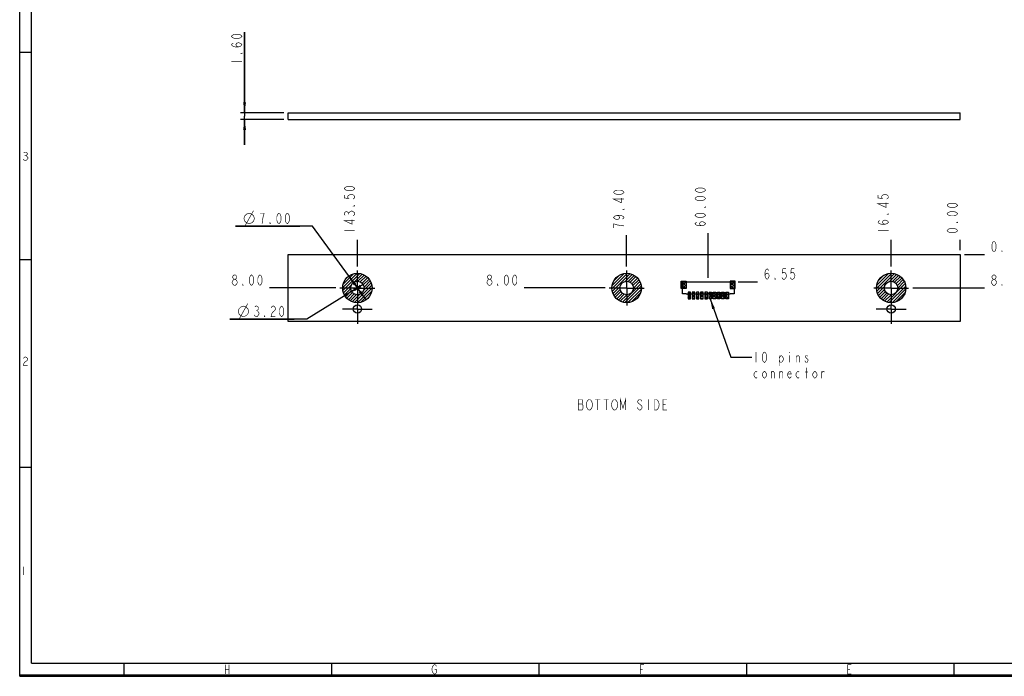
# Model space of a CAD drawing. Header units: millimetres. Extents: x 0 to 420, y 0 to 297.
# Tile 1 of 29: x 0 to 234, y 0 to 156. Entities that reach past the tile are written whole.
import ezdxf

# ---------------------------------------------------------------- set-up
doc = ezdxf.new("R2010")
doc.units = ezdxf.units.MM
doc.header["$LTSCALE"] = 23.1
doc.linetypes.add('CENTER', pattern=[0.6, 0.375, -0.075, 0.075, -0.075])
doc.layers.get('0').update_dxf_attribs({"linetype": 'CONTINUOUS'})
doc.layers.add('02___PRT_ALL_AXES', color=7, linetype='CONTINUOUS')
doc.layers.add('03___PRT_ALL_CURVES', color=7, linetype='CONTINUOUS')
doc.styles.get("Standard").update_dxf_attribs({"font": 'txt', "width": 0.8})
doc.dimstyles.new('DIMSTYLE_1', dxfattribs={"dimtxt": 2.5, "dimasz": 2.5, "dimexe": 1, "dimexo": 1, "dimtad": 1, "dimzin": 0, "dimdsep": 46, "dimtxsty": 'STANDARD', "dimblk": '_FILLED', "dimblk1": '_FILLED', "dimblk2": '_FILLED', "dimcen": 0.09, "dimadec": 0, "dimazin": 0, "dimtp": 0.01, "dimtm": 0.01, "dimtfac": 1, "dimtofl": 0, "dimtmove": 0, "dimatfit": 3, "dimldrblk": '_FILLED', "dimfxl": 1, "dimtolj": 1, "dimtzin": 0, "dimarcsym": 0})
doc.dimstyles.new('DIMSTYLE_2', dxfattribs={"dimtxt": 2.5, "dimasz": 2.5, "dimexe": 1, "dimexo": 1, "dimtad": 1, "dimzin": 0, "dimdsep": 46, "dimtxsty": 'STANDARD', "dimblk": '_FILLED', "dimblk1": '_FILLED', "dimblk2": '_FILLED', "dimcen": 0.09, "dimadec": 0, "dimazin": 0, "dimtp": 0.01, "dimtm": 0.01, "dimtfac": 1, "dimtmove": 0, "dimatfit": 2, "dimldrblk": '_FILLED', "dimfxl": 1, "dimtolj": 1, "dimtzin": 0, "dimarcsym": 0})
doc.dimstyles.new('DIMSTYLE_3', dxfattribs={"dimtxt": 2.5, "dimasz": 2.5, "dimexe": 1, "dimexo": 1, "dimtad": 0, "dimtih": 1, "dimtoh": 1, "dimzin": 0, "dimdsep": 46, "dimtxsty": 'STANDARD', "dimblk": '_FILLED', "dimblk1": '_FILLED', "dimblk2": '_FILLED', "dimcen": 0.09, "dimadec": 0, "dimazin": 0, "dimtp": 0.01, "dimtm": 0.01, "dimtfac": 1, "dimtofl": 0, "dimtmove": 0, "dimatfit": 3, "dimldrblk": '_FILLED', "dimfxl": 1, "dimtolj": 1, "dimtzin": 0, "dimarcsym": 0})
doc.dimstyles.get("Standard").update_dxf_attribs({"dimtxt": 2.5, "dimasz": 2.5, "dimexe": 1, "dimexo": 1, "dimtad": 1, "dimzin": 0, "dimdsep": 46, "dimtxsty": 'STANDARD', "dimblk": '_FILLED', "dimblk1": '_FILLED', "dimblk2": '_FILLED', "dimcen": 0.09, "dimadec": 0, "dimazin": 0, "dimtol": 1, "dimtp": 0.01, "dimtm": 0.01, "dimtfac": 1, "dimtofl": 0, "dimtmove": 0, "dimatfit": 3, "dimldrblk": '_FILLED', "dimfxl": 1, "dimtolj": 1, "dimtzin": 0, "dimarcsym": 0})

# ---------------------------------------------------------------- blocks, each defined once
blk = doc.blocks.new('_FILLED')
at = {"color": 0, "linetype": 'BYBLOCK'}
blk.add_solid([(0, 0), (-1, 0.14), (-1, -0.14)], dxfattribs=at)
blk = doc.blocks.new('*D6')
at = {"color": 2, "linetype": 'CONTINUOUS'}
for p, q in [((53.53, 134.17), (53.53, 153.35)), ((53.53, 153.35), (53.53, 133.37)), ((62.88, 134.17), (52.53, 134.17)), ((62.88, 132.57), (52.53, 132.57)), ((53.53, 126.57), (53.53, 133.37)), ((53.53, 132.57), (53.53, 126.57))]:
    blk.add_line(p, q, dxfattribs=at)
at = {"color": 2, "linetype": 'CONTINUOUS', "xscale": 2.5, "yscale": 2.5, "zscale": 2.5}
for p, rotation in [((53.53, 134.17), 270), ((53.53, 132.57), 90)]:
    blk.add_blockref('_FILLED', p, dxfattribs=dict(at, rotation=rotation))
blk = doc.blocks.new('*D11')
at = {"color": 2, "linetype": 'CONTINUOUS'}
for p, q in [((69.71, 107.13), (51.37, 107.13)), ((51.37, 107.13), (66.71, 107.13)), ((80.38, 92.45), (69.71, 107.13)), ((78.33, 95.28), (80.38, 92.45)), ((82.44, 89.62), (80.38, 92.45))]:
    blk.add_line(p, q, dxfattribs=at)
at = {"color": 2, "linetype": 'CONTINUOUS', "xscale": 2.5, "yscale": 2.5, "zscale": 2.5}
for p, rotation in [((78.33, 95.28), 126.0157153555), ((82.44, 89.62), 306.0157153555)]:
    blk.add_blockref('_FILLED', p, dxfattribs=dict(at, rotation=rotation))
blk = doc.blocks.new('*D12')
at = {"color": 2, "linetype": 'CONTINUOUS'}
for p, q in [((80.38, 92.45), (68.34, 85.01)), ((79.02, 91.61), (80.38, 92.45)), ((81.74, 93.29), (80.38, 92.45)), ((68.34, 85.01), (50.01, 85.01)), ((50.01, 85.01), (65.34, 85.01))]:
    blk.add_line(p, q, dxfattribs=at)
at = {"color": 2, "linetype": 'CONTINUOUS', "xscale": 2.5, "yscale": 2.5, "zscale": 2.5}
for p, rotation in [((79.02, 91.61), 211.717895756), ((81.74, 93.29), 31.717895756)]:
    blk.add_blockref('_FILLED', p, dxfattribs=dict(at, rotation=rotation))
blk = doc.blocks.new('*D13')
at = {"color": 2, "linetype": 'CONTINUOUS'}
blk.add_line((207.43, 97.59), (207.43, 103.88), dxfattribs=at)
blk = doc.blocks.new('*D14')
at = {"color": 2, "linetype": 'CONTINUOUS'}
blk.add_line((223.88, 101.45), (223.88, 103.88), dxfattribs=at)
blk = doc.blocks.new('*D15')
at = {"color": 2, "linetype": 'CONTINUOUS'}
blk.add_line((80.38, 97.59), (80.38, 103.88), dxfattribs=at)
blk = doc.blocks.new('*D16')
at = {"color": 2, "linetype": 'CONTINUOUS'}
blk.add_line((212.57, 92.45), (229.67, 92.45), dxfattribs=at)
blk = doc.blocks.new('*D17')
at = {"color": 2, "linetype": 'CONTINUOUS'}
blk.add_line((224.88, 100.45), (229.67, 100.45), dxfattribs=at)
blk = doc.blocks.new('*D18')
at = {"color": 2, "linetype": 'CONTINUOUS'}
blk.add_line((144.48, 97.59), (144.48, 104.99), dxfattribs=at)
blk = doc.blocks.new('*D19')
at = {"color": 2, "linetype": 'CONTINUOUS'}
blk.add_line((75.24, 92.45), (59.44, 92.45), dxfattribs=at)
blk = doc.blocks.new('*D20')
at = {"color": 2, "linetype": 'CONTINUOUS'}
blk.add_line((139.34, 92.45), (120.09, 92.45), dxfattribs=at)
blk = doc.blocks.new('*D24')
at = {"color": 2, "linetype": 'CONTINUOUS'}
blk.add_line((163.88, 94.9), (163.88, 105.5), dxfattribs=at)
blk = doc.blocks.new('*D25')
at = {"color": 2, "linetype": 'CONTINUOUS'}
blk.add_line((171.03, 93.9), (175.66, 93.9), dxfattribs=at)

msp = doc.modelspace()

# ---------------------------------------------------------------- linework, layer by layer
at = {"color": 7, "linetype": 'CONTINUOUS', "true_color": 0xf5f5f5}
for p, q in [((0, 0), (0, 297)), ((0.038, 0.358), (0.038, 296.671)), ((2.782, 3.102), (2.782, 293.928)), ((2.782, 148.515), (0.038, 148.515)), ((2.782, 99.129), (0.038, 99.129)), ((2.782, 49.743), (0.038, 49.743)), ((2.782, 3.102), (417.234, 3.102)), ((24.894, 0.358), (24.894, 3.102)), ((74.279, 0.358), (74.279, 3.102)), ((123.665, 0.358), (123.665, 3.102)), ((173.05, 0.358), (173.05, 3.102)), ((222.436, 0.358), (222.436, 3.102)), ((0, 0), (420, 0)), ((0.038, 0.358), (419.978, 0.358))]:
    msp.add_line(p, q, dxfattribs=at)
at = {"color": 7, "linetype": 'CONTINUOUS'}
for p, q in [((63.884, 132.572), (63.884, 134.172)), ((63.884, 134.172), (223.884, 134.172)), ((223.884, 132.572), (223.884, 134.172)), ((63.884, 132.572), (223.884, 132.572)), ((63.884, 84.446), (63.884, 100.446)), ((63.884, 100.446), (223.884, 100.446)), ((223.884, 100.446), (223.884, 84.446)), ((223.884, 84.446), (63.884, 84.446))]:
    msp.add_line(p, q, dxfattribs=at)
at = {"color": 2, "linetype": 'CONTINUOUS'}
for p, q in [((76.884, 92.526), (80.304, 95.946)), ((76.932, 91.867), (80.963, 95.898)), ((77.003, 93.352), (79.478, 95.827)), ((79.63, 93.858), (81.527, 95.754)), ((80.52, 94.041), (82.02, 95.54)), ((81.076, 93.889), (82.455, 95.268)), ((81.493, 93.599), (82.837, 94.943)), ((81.797, 93.196), (83.168, 94.567)), ((81.969, 92.661), (83.447, 94.139)), ((140.987, 92.283), (144.647, 95.943)), ((141.033, 93.036), (143.894, 95.896)), ((141.073, 91.661), (145.269, 95.857)), ((141.408, 94.118), (142.812, 95.522)), ((144.125, 94.006), (145.806, 95.687)), ((144.834, 94.008), (146.278, 95.452)), ((145.335, 93.801), (146.694, 95.16)), ((145.712, 93.472), (147.058, 94.818)), ((145.974, 93.027), (147.371, 94.424)), ((146.083, 92.429), (147.631, 93.977)), ((157.484, 93.389), (158.191, 94.096)), ((157.484, 94.096), (158.684, 92.896)), ((157.484, 92.682), (158.684, 93.882)), ((158.191, 94.096), (158.684, 93.604)), ((169.084, 93.676), (169.504, 94.096)), ((169.084, 92.968), (170.211, 94.096)), ((169.084, 93.81), (170.284, 92.61)), ((169.504, 94.096), (170.284, 93.317)), ((170.211, 94.096), (170.284, 94.024)), ((203.937, 92.299), (207.581, 95.943)), ((203.987, 93.057), (206.823, 95.893)), ((204.02, 91.675), (208.205, 95.86)), ((204.38, 94.157), (205.723, 95.5)), ((207.052, 94), (208.744, 95.692)), ((207.769, 94.011), (209.217, 95.458)), ((208.274, 93.808), (209.634, 95.168)), ((208.654, 93.481), (210, 94.827)), ((208.92, 93.04), (210.314, 94.434)), ((209.034, 92.446), (210.576, 93.988)), ((77.076, 91.303), (78.972, 93.199)), ((77.29, 90.81), (78.789, 92.31)), ((77.562, 90.375), (78.941, 91.754)), ((79.73, 89.008), (83.822, 93.1)), ((80.376, 88.946), (83.884, 92.454)), ((81.173, 89.037), (83.793, 91.657)), ((81.87, 91.855), (83.669, 93.654)), ((141.243, 91.124), (142.924, 92.805)), ((141.478, 90.652), (142.922, 92.096)), ((141.77, 90.236), (143.129, 91.595)), ((143.461, 89.099), (147.831, 93.469)), ((144.043, 88.974), (147.956, 92.887)), ((144.731, 88.955), (147.975, 92.199)), ((157.484, 93.389), (158.576, 92.296)), ((157.484, 92.682), (157.869, 92.296)), ((157.805, 92.296), (158.684, 93.175)), ((158.512, 92.296), (158.684, 92.468)), ((159.426, 91.446), (159.684, 91.189)), ((160.084, 91.04), (160.49, 91.446)), ((160.134, 91.446), (160.684, 90.896)), ((161.084, 91.332), (161.197, 91.446)), ((161.548, 91.446), (161.684, 91.311)), ((162.084, 90.918), (162.612, 91.446)), ((162.255, 91.446), (162.684, 91.018)), ((163.084, 91.211), (163.319, 91.446)), ((163.669, 91.446), (163.684, 91.432)), ((164.376, 91.446), (164.684, 91.139)), ((165.084, 91.09), (165.44, 91.446)), ((165.084, 91.446), (165.684, 90.846)), ((166.084, 91.383), (166.147, 91.446)), ((166.497, 91.446), (166.684, 91.26)), ((167.084, 90.968), (167.561, 91.446)), ((167.205, 91.446), (167.684, 90.967)), ((168.084, 91.261), (168.269, 91.446)), ((168.619, 91.446), (168.684, 91.382)), ((169.084, 93.103), (169.89, 92.296)), ((169.084, 92.396), (169.183, 92.296)), ((169.119, 92.296), (170.284, 93.461)), ((169.826, 92.296), (170.284, 92.754)), ((204.188, 91.136), (205.88, 92.828)), ((204.422, 90.663), (205.869, 92.111)), ((204.712, 90.246), (206.072, 91.606)), ((206.397, 89.103), (210.777, 93.482)), ((206.978, 88.976), (210.904, 92.902)), ((207.662, 88.954), (210.926, 92.218)), ((77.887, 89.993), (79.231, 91.337)), ((78.263, 89.662), (79.634, 91.033)), ((78.691, 89.383), (80.169, 90.861)), ((79.176, 89.161), (80.975, 90.96)), ((82.51, 89.666), (83.164, 90.32)), ((142.112, 89.872), (143.458, 91.218)), ((142.506, 89.559), (143.903, 90.955)), ((142.953, 89.299), (144.501, 90.847)), ((145.619, 89.136), (147.794, 91.311)), ((159.084, 90.747), (159.684, 91.347)), ((159.084, 91.082), (159.684, 90.482)), ((159.084, 90.04), (159.684, 90.64)), ((159.084, 90.375), (159.562, 89.896)), ((159.647, 89.896), (159.684, 89.932)), ((160.084, 90.332), (160.684, 90.932)), ((160.084, 90.789), (160.684, 90.189)), ((160.084, 90.082), (160.269, 89.896)), ((160.355, 89.896), (160.684, 90.225)), ((161.084, 90.625), (161.684, 91.225)), ((161.084, 91.204), (161.684, 90.604)), ((161.084, 89.918), (161.684, 90.518)), ((161.084, 90.496), (161.684, 89.896)), ((162.084, 90.911), (162.684, 90.311)), ((162.084, 90.211), (162.684, 90.811)), ((162.084, 90.204), (162.391, 89.896)), ((162.476, 89.896), (162.684, 90.104)), ((163.084, 91.325), (163.684, 90.725)), ((163.084, 90.504), (163.684, 91.104)), ((163.084, 90.618), (163.684, 90.018)), ((163.084, 89.911), (163.098, 89.896)), ((163.183, 89.896), (163.684, 90.397)), ((164.084, 90.797), (164.684, 91.397)), ((164.084, 91.032), (164.684, 90.432)), ((164.084, 90.09), (164.684, 90.69)), ((164.084, 90.325), (164.512, 89.896)), ((164.597, 89.896), (164.684, 89.983)), ((165.084, 90.383), (165.684, 90.983)), ((165.084, 90.739), (165.684, 90.139)), ((165.084, 90.032), (165.219, 89.896)), ((165.304, 89.896), (165.684, 90.276)), ((166.084, 90.676), (166.684, 91.276)), ((166.084, 91.153), (166.684, 90.553)), ((166.084, 89.968), (166.684, 90.568)), ((166.084, 90.446), (166.633, 89.896)), ((167.084, 90.261), (167.684, 90.861)), ((167.084, 90.86), (167.684, 90.26)), ((167.084, 90.153), (167.34, 89.896)), ((167.426, 89.896), (167.684, 90.154)), ((168.084, 91.275), (168.684, 90.675)), ((168.084, 90.554), (168.684, 91.154)), ((168.084, 90.567), (168.684, 89.967)), ((168.133, 89.896), (168.684, 90.447)), ((205.053, 89.88), (206.399, 91.226)), ((205.446, 89.566), (206.84, 90.96)), ((205.892, 89.304), (207.434, 90.846)), ((208.542, 89.127), (210.753, 91.338))]:
    msp.add_line(p, q, dxfattribs=at)
at = {"color": 4, "linetype": 'CONTINUOUS'}
for p, q in [((157.484, 94.096), (158.684, 94.096)), ((157.484, 92.296), (157.484, 94.096)), ((158.684, 94.096), (158.684, 92.296)), ((170.284, 94.096), (169.084, 94.096)), ((169.084, 94.096), (169.084, 92.296)), ((170.284, 92.296), (170.284, 94.096)), ((158.684, 92.296), (157.484, 92.296)), ((159.684, 91.446), (159.084, 91.446)), ((159.084, 91.446), (159.084, 89.896)), ((159.684, 89.896), (159.684, 91.446)), ((160.684, 91.446), (160.084, 91.446)), ((160.084, 91.446), (160.084, 89.896)), ((160.684, 89.896), (160.684, 91.446)), ((161.684, 91.446), (161.084, 91.446)), ((161.084, 91.446), (161.084, 89.896)), ((161.684, 89.896), (161.684, 91.446)), ((162.684, 91.446), (162.084, 91.446)), ((162.084, 91.446), (162.084, 89.896)), ((162.684, 89.896), (162.684, 91.446)), ((163.684, 91.446), (163.084, 91.446)), ((163.084, 91.446), (163.084, 89.896)), ((163.684, 89.896), (163.684, 91.446)), ((164.084, 91.446), (164.684, 91.446)), ((164.084, 89.896), (164.084, 91.446)), ((164.684, 91.446), (164.684, 89.896)), ((165.084, 91.446), (165.684, 91.446)), ((165.084, 89.896), (165.084, 91.446)), ((165.684, 91.446), (165.684, 89.896)), ((166.084, 91.446), (166.684, 91.446)), ((166.084, 89.896), (166.084, 91.446)), ((166.684, 91.446), (166.684, 89.896)), ((167.084, 91.446), (167.684, 91.446)), ((167.084, 89.896), (167.084, 91.446)), ((167.684, 91.446), (167.684, 89.896)), ((168.084, 91.446), (168.684, 91.446)), ((168.084, 89.896), (168.084, 91.446)), ((168.684, 91.446), (168.684, 89.896)), ((169.084, 92.296), (170.284, 92.296)), ((159.084, 89.896), (159.684, 89.896)), ((160.084, 89.896), (160.684, 89.896)), ((161.084, 89.896), (161.684, 89.896)), ((162.084, 89.896), (162.684, 89.896)), ((163.084, 89.896), (163.684, 89.896)), ((164.684, 89.896), (164.084, 89.896)), ((165.684, 89.896), (165.084, 89.896)), ((166.684, 89.896), (166.084, 89.896)), ((167.684, 89.896), (167.084, 89.896)), ((168.684, 89.896), (168.084, 89.896))]:
    msp.add_line(p, q, dxfattribs=at)
at = {"color": 2, "linetype": 'CONTINUOUS', "const_width": 0.15}
for points in [[(52.904, 152.354), (52.696, 152.104), (52.488, 151.979), (52.071, 151.854), (51.238, 151.854), (50.821, 151.979), (50.613, 152.104), (50.404, 152.354), (50.613, 152.604), (50.821, 152.729), (51.238, 152.854), (52.071, 152.854), (52.488, 152.729), (52.696, 152.604), (52.904, 152.354)], [(52.071, 149.854), (51.654, 149.979), (51.446, 150.354), (51.654, 150.729), (52.071, 150.854), (52.488, 150.729), (52.696, 150.604), (52.904, 150.354), (52.696, 150.104), (52.488, 149.979), (52.071, 149.854), (51.238, 149.854), (50.821, 149.979), (50.613, 150.104), (50.404, 150.354), (50.613, 150.604), (50.821, 150.729)], [(52.904, 148.354), (52.904, 148.229), (52.696, 148.229), (52.904, 148.354)], [(50.404, 146.354), (52.904, 146.354)], [(79.759, 116.126), (79.55, 115.876), (79.342, 115.751), (78.925, 115.626), (78.092, 115.626), (77.675, 115.751), (77.467, 115.876), (77.259, 116.126), (77.467, 116.376), (77.675, 116.501), (78.092, 116.626), (78.925, 116.626), (79.342, 116.501), (79.55, 116.376), (79.759, 116.126)], [(143.859, 115.236), (143.65, 114.986), (143.442, 114.861), (143.025, 114.736), (142.192, 114.736), (141.775, 114.861), (141.567, 114.986), (141.359, 115.236), (141.567, 115.486), (141.775, 115.611), (142.192, 115.736), (143.025, 115.736), (143.442, 115.611), (143.65, 115.486), (143.859, 115.236)], [(163.259, 115.755), (163.05, 115.505), (162.842, 115.38), (162.425, 115.255), (161.592, 115.255), (161.175, 115.38), (160.967, 115.505), (160.759, 115.755), (160.967, 116.005), (161.175, 116.13), (161.592, 116.255), (162.425, 116.255), (162.842, 116.13), (163.05, 116.005), (163.259, 115.755)], [(77.259, 114.626), (77.259, 113.876), (78.3, 113.751), (78.092, 114.001), (78.092, 114.251), (78.3, 114.501), (78.509, 114.626), (78.925, 114.751), (79.342, 114.626), (79.55, 114.501), (79.759, 114.251), (79.759, 114.001), (79.55, 113.751), (79.342, 113.626)], [(143.859, 113.611), (141.359, 113.611), (143.234, 112.736), (143.234, 113.861)], [(163.259, 113.755), (163.05, 113.505), (162.842, 113.38), (162.425, 113.255), (161.592, 113.255), (161.175, 113.38), (160.967, 113.505), (160.759, 113.755), (160.967, 114.005), (161.175, 114.13), (161.592, 114.255), (162.425, 114.255), (162.842, 114.13), (163.05, 114.005), (163.259, 113.755)], [(206.809, 112.501), (204.309, 112.501), (206.184, 111.626), (206.184, 112.751)], [(204.309, 114.626), (204.309, 113.876), (205.35, 113.751), (205.142, 114.001), (205.142, 114.251), (205.35, 114.501), (205.559, 114.626), (205.975, 114.751), (206.392, 114.626), (206.6, 114.501), (206.809, 114.251), (206.809, 114.001), (206.6, 113.751), (206.392, 113.626)], [(223.259, 112.126), (223.05, 111.876), (222.842, 111.751), (222.425, 111.626), (221.592, 111.626), (221.175, 111.751), (220.967, 111.876), (220.759, 112.126), (220.967, 112.376), (221.175, 112.501), (221.592, 112.626), (222.425, 112.626), (222.842, 112.501), (223.05, 112.376), (223.259, 112.126)], [(53.374, 109.008), (53.582, 109.633), (53.999, 110.05), (54.624, 110.258), (55.249, 110.05), (55.665, 109.633), (55.874, 109.008), (55.665, 108.383), (55.249, 107.966), (54.624, 107.758), (53.999, 107.966), (53.582, 108.383), (53.374, 109.008)], [(53.582, 107.133), (55.665, 110.883)], [(58.207, 110.258), (57.207, 110.258)], [(57.707, 107.758), (57.832, 108.8), (57.957, 109.425), (58.207, 110.258)], [(61.707, 107.758), (61.457, 107.966), (61.332, 108.175), (61.207, 108.591), (61.207, 109.425), (61.332, 109.841), (61.457, 110.05), (61.707, 110.258), (61.957, 110.05), (62.082, 109.841), (62.207, 109.425), (62.207, 108.591), (62.082, 108.175), (61.957, 107.966), (61.707, 107.758)], [(63.707, 107.758), (63.457, 107.966), (63.332, 108.175), (63.207, 108.591), (63.207, 109.425), (63.332, 109.841), (63.457, 110.05), (63.707, 110.258), (63.957, 110.05), (64.082, 109.841), (64.207, 109.425), (64.207, 108.591), (64.082, 108.175), (63.957, 107.966), (63.707, 107.758)], [(77.467, 109.751), (77.259, 110.001), (77.259, 110.251), (77.467, 110.501), (77.675, 110.626), (77.884, 110.626), (78.092, 110.501), (78.3, 110.251), (78.509, 110.501)], [(78.3, 110.001), (78.3, 110.251)], [(78.509, 110.501), (78.925, 110.751), (79.134, 110.751), (79.55, 110.501)], [(79.55, 110.501), (79.759, 110.251), (79.759, 110.001), (79.55, 109.751), (79.342, 109.626)], [(79.759, 112.126), (79.759, 112.001), (79.55, 112.001), (79.759, 112.126)], [(143.859, 111.236), (143.859, 111.111), (143.65, 111.111), (143.859, 111.236)], [(163.259, 109.755), (163.05, 109.505), (162.842, 109.38), (162.425, 109.255), (161.592, 109.255), (161.175, 109.38), (160.967, 109.505), (160.759, 109.755), (160.967, 110.005), (161.175, 110.13), (161.592, 110.255), (162.425, 110.255), (162.842, 110.13), (163.05, 110.005), (163.259, 109.755)], [(163.259, 111.755), (163.259, 111.63), (163.05, 111.63), (163.259, 111.755)], [(206.809, 110.126), (206.809, 110.001), (206.6, 110.001), (206.809, 110.126)], [(223.259, 110.126), (223.05, 109.876), (222.842, 109.751), (222.425, 109.626), (221.592, 109.626), (221.175, 109.751), (220.967, 109.876), (220.759, 110.126), (220.967, 110.376), (221.175, 110.501), (221.592, 110.626), (222.425, 110.626), (222.842, 110.501), (223.05, 110.376), (223.259, 110.126)], [(59.707, 107.758), (59.582, 107.758), (59.582, 107.966), (59.707, 107.758)], [(79.759, 108.501), (77.259, 108.501), (79.134, 107.626), (79.134, 108.751)], [(142.192, 109.736), (142.609, 109.611), (142.817, 109.236), (142.609, 108.861), (142.192, 108.736), (141.775, 108.861), (141.567, 108.986), (141.359, 109.236), (141.567, 109.486), (141.775, 109.611), (142.192, 109.736), (143.025, 109.736), (143.442, 109.611), (143.65, 109.486), (143.859, 109.236), (143.65, 108.986), (143.442, 108.861)], [(142.192, 107.486), (141.359, 107.736), (141.359, 106.736)], [(162.425, 107.255), (162.009, 107.38), (161.8, 107.755), (162.009, 108.13), (162.425, 108.255), (162.842, 108.13), (163.05, 108.005), (163.259, 107.755), (163.05, 107.505), (162.842, 107.38), (162.425, 107.255), (161.592, 107.255), (161.175, 107.38), (160.967, 107.505), (160.759, 107.755), (160.967, 108.005), (161.175, 108.13)], [(205.975, 107.626), (205.559, 107.751), (205.35, 108.126), (205.559, 108.501), (205.975, 108.626), (206.392, 108.501), (206.6, 108.376), (206.809, 108.126), (206.6, 107.876), (206.392, 107.751), (205.975, 107.626), (205.142, 107.626), (204.725, 107.751), (204.517, 107.876), (204.309, 108.126), (204.517, 108.376), (204.725, 108.501)], [(223.259, 108.126), (223.259, 108.001), (223.05, 108.001), (223.259, 108.126)], [(77.259, 106.126), (79.759, 106.126)], [(143.859, 107.236), (142.817, 107.361), (142.192, 107.486)], [(204.309, 106.126), (206.809, 106.126)], [(223.259, 106.126), (223.05, 105.876), (222.842, 105.751), (222.425, 105.626), (221.592, 105.626), (221.175, 105.751), (220.967, 105.876), (220.759, 106.126), (220.967, 106.376), (221.175, 106.501), (221.592, 106.626), (222.425, 106.626), (222.842, 106.501), (223.05, 106.376), (223.259, 106.126)], [(231.917, 101.071), (231.667, 101.28), (231.542, 101.488), (231.417, 101.905), (231.417, 102.738), (231.542, 103.155), (231.667, 103.363), (231.917, 103.571), (232.167, 103.363), (232.292, 103.155), (232.417, 102.738), (232.417, 101.905), (232.292, 101.488), (232.167, 101.28), (231.917, 101.071)], [(233.917, 101.071), (233.792, 101.071), (233.792, 101.28), (233.917, 101.071)], [(177.414, 95.355), (177.539, 95.771), (177.914, 95.98), (178.289, 95.771), (178.414, 95.355), (178.289, 94.938), (178.164, 94.73), (177.914, 94.521), (177.664, 94.73), (177.539, 94.938), (177.414, 95.355), (177.414, 96.188), (177.539, 96.605), (177.664, 96.813), (177.914, 97.021), (178.164, 96.813), (178.289, 96.605)], [(182.414, 97.021), (181.664, 97.021), (181.539, 95.98), (181.789, 96.188), (182.039, 96.188), (182.289, 95.98), (182.414, 95.771), (182.539, 95.355), (182.414, 94.938), (182.289, 94.73), (182.039, 94.521), (181.789, 94.521), (181.539, 94.73), (181.414, 94.938)], [(184.414, 97.021), (183.664, 97.021), (183.539, 95.98), (183.789, 96.188), (184.039, 96.188), (184.289, 95.98), (184.414, 95.771), (184.539, 95.355), (184.414, 94.938), (184.289, 94.73), (184.039, 94.521), (183.789, 94.521), (183.539, 94.73), (183.414, 94.938)], [(50.561, 93.905), (50.811, 94.321), (51.061, 94.53), (51.311, 94.53), (51.561, 94.321), (51.811, 93.905)], [(50.561, 93.696), (50.561, 93.905)], [(51.061, 93.071), (50.811, 93.28), (50.561, 93.696)], [(51.061, 94.53), (50.811, 94.738), (50.686, 94.946), (50.686, 95.155), (50.811, 95.363), (51.061, 95.571), (51.311, 95.571), (51.561, 95.363), (51.686, 95.155), (51.686, 94.946), (51.561, 94.738), (51.311, 94.53)], [(51.811, 93.696), (51.561, 93.28), (51.311, 93.071), (51.061, 93.071)], [(51.811, 93.905), (51.811, 93.696)], [(55.186, 93.071), (54.936, 93.28), (54.811, 93.488), (54.686, 93.905), (54.686, 94.738), (54.811, 95.155), (54.936, 95.363), (55.186, 95.571), (55.436, 95.363), (55.561, 95.155), (55.686, 94.738), (55.686, 93.905), (55.561, 93.488), (55.436, 93.28), (55.186, 93.071)], [(57.186, 93.071), (56.936, 93.28), (56.811, 93.488), (56.686, 93.905), (56.686, 94.738), (56.811, 95.155), (56.936, 95.363), (57.186, 95.571), (57.436, 95.363), (57.561, 95.155), (57.686, 94.738), (57.686, 93.905), (57.561, 93.488), (57.436, 93.28), (57.186, 93.071)], [(111.213, 93.905), (111.463, 94.321), (111.713, 94.53), (111.963, 94.53), (112.213, 94.321)], [(111.213, 93.696), (111.213, 93.905)], [(111.713, 93.071), (111.463, 93.28), (111.213, 93.696)], [(111.713, 94.53), (111.463, 94.738), (111.338, 94.946), (111.338, 95.155), (111.463, 95.363), (111.713, 95.571), (111.963, 95.571), (112.213, 95.363), (112.338, 95.155), (112.338, 94.946), (112.213, 94.738), (111.963, 94.53)], [(112.213, 94.321), (112.463, 93.905), (112.463, 93.696), (112.213, 93.28)], [(115.838, 93.071), (115.588, 93.28), (115.463, 93.488), (115.338, 93.905), (115.338, 94.738), (115.463, 95.155), (115.588, 95.363), (115.838, 95.571), (116.088, 95.363), (116.213, 95.155), (116.338, 94.738), (116.338, 93.905), (116.213, 93.488), (116.088, 93.28), (115.838, 93.071)], [(117.838, 93.071), (117.588, 93.28), (117.463, 93.488), (117.338, 93.905), (117.338, 94.738), (117.463, 95.155), (117.588, 95.363), (117.838, 95.571), (118.088, 95.363), (118.213, 95.155), (118.338, 94.738), (118.338, 93.905), (118.213, 93.488), (118.088, 93.28), (117.838, 93.071)], [(179.914, 94.521), (179.789, 94.521), (179.789, 94.73), (179.914, 94.521)], [(231.292, 93.905), (231.542, 94.321), (231.792, 94.53), (232.042, 94.53), (232.292, 94.321)], [(231.542, 93.28), (231.292, 93.696), (231.292, 93.905)], [(231.792, 94.53), (231.542, 94.738), (231.417, 94.946), (231.417, 95.155), (231.542, 95.363), (231.792, 95.571), (232.042, 95.571), (232.292, 95.363), (232.417, 95.155), (232.417, 94.946), (232.292, 94.738), (232.042, 94.53)], [(232.542, 93.696), (232.292, 93.28), (232.042, 93.071), (231.792, 93.071)], [(232.292, 94.321), (232.542, 93.905), (232.542, 93.696)], [(53.186, 93.071), (53.061, 93.071), (53.061, 93.28), (53.186, 93.071)], [(112.213, 93.28), (111.963, 93.071), (111.713, 93.071)], [(113.838, 93.071), (113.713, 93.071), (113.713, 93.28), (113.838, 93.071)], [(231.792, 93.071), (231.542, 93.28)], [(233.917, 93.071), (233.792, 93.071), (233.792, 93.28), (233.917, 93.071)], [(52.01, 86.88), (52.219, 87.505), (52.635, 87.922), (53.26, 88.13), (53.885, 87.922), (54.302, 87.505), (54.51, 86.88), (54.302, 86.255), (53.885, 85.839), (53.26, 85.63), (52.635, 85.839), (52.219, 86.255), (52.01, 86.88)], [(52.219, 85.005), (54.302, 88.755)], [(55.969, 87.922), (56.219, 88.13), (56.469, 88.13), (56.719, 87.922), (56.844, 87.714), (56.844, 87.505), (56.719, 87.297), (56.469, 87.089), (56.719, 86.88)], [(56.219, 87.089), (56.469, 87.089)], [(56.719, 86.88), (56.969, 86.464), (56.969, 86.255)], [(60.219, 86.672), (59.969, 86.255), (59.844, 85.63), (60.844, 85.63)], [(59.844, 87.714), (59.969, 87.922), (60.219, 88.13), (60.469, 88.13), (60.719, 87.922), (60.844, 87.714), (60.844, 87.297), (60.719, 87.089), (60.219, 86.672)], [(62.344, 85.63), (62.094, 85.839), (61.969, 86.047), (61.844, 86.464), (61.844, 87.297), (61.969, 87.714), (62.094, 87.922), (62.344, 88.13), (62.594, 87.922), (62.719, 87.714), (62.844, 87.297), (62.844, 86.464), (62.719, 86.047), (62.594, 85.839), (62.344, 85.63)], [(56.969, 86.255), (56.719, 85.839), (56.469, 85.63), (56.219, 85.63), (55.969, 85.839), (55.844, 86.047)], [(58.344, 85.63), (58.219, 85.63), (58.219, 85.839), (58.344, 85.63)], [(175.282, 77.21), (175.282, 74.71)], [(177.282, 74.71), (177.032, 74.918), (176.907, 75.127), (176.782, 75.543), (176.782, 76.377), (176.907, 76.793), (177.032, 77.002), (177.282, 77.21), (177.532, 77.002), (177.657, 76.793), (177.782, 76.377), (177.782, 75.543), (177.657, 75.127), (177.532, 74.918), (177.282, 74.71)], [(180.782, 75.752), (181.032, 76.168), (181.282, 76.377), (181.532, 76.168), (181.782, 75.752), (181.782, 75.335), (181.532, 74.918), (181.282, 74.71), (181.032, 74.71), (180.782, 75.335)], [(180.782, 76.377), (180.782, 73.877)], [(183.282, 77.21), (183.282, 77.002)], [(183.282, 76.377), (183.282, 74.71)], [(184.907, 74.71), (184.907, 76.377)], [(184.907, 75.96), (185.157, 76.377), (185.407, 76.377), (185.657, 75.96), (185.657, 74.71)], [(187.157, 74.71), (186.907, 75.127)], [(187.532, 76.168), (187.407, 76.377), (187.157, 76.377), (187.032, 76.168), (187.032, 75.96)], [(187.032, 75.96), (187.532, 75.543), (187.657, 75.335), (187.657, 75.127)], [(187.657, 75.127), (187.407, 74.71), (187.157, 74.71)], [(175.532, 71.168), (175.282, 70.96), (175.032, 71.168), (174.782, 71.585), (174.782, 72.002), (175.032, 72.418), (175.282, 72.627), (175.532, 72.418)], [(177.782, 71.585), (177.532, 71.168), (177.282, 70.96), (177.032, 71.168), (176.782, 71.585), (176.782, 72.002), (177.032, 72.418), (177.282, 72.627), (177.532, 72.418), (177.782, 72.002), (177.782, 71.585)], [(178.907, 70.96), (178.907, 72.627)], [(178.907, 72.21), (179.157, 72.627), (179.407, 72.627), (179.657, 72.21), (179.657, 70.96)], [(180.907, 70.96), (180.907, 72.627)], [(180.907, 72.21), (181.157, 72.627), (181.407, 72.627), (181.657, 72.21), (181.657, 70.96)], [(183.657, 71.377), (183.532, 71.168), (183.282, 70.96), (183.032, 71.168), (182.782, 71.585), (182.782, 72.002), (183.032, 72.418), (183.282, 72.627), (183.532, 72.418), (183.657, 72.002), (182.782, 72.002)], [(185.532, 71.168), (185.282, 70.96), (185.032, 71.168), (184.782, 71.585), (184.782, 72.002), (185.032, 72.418), (185.282, 72.627), (185.532, 72.418)], [(187.282, 70.96), (187.282, 73.46)], [(189.782, 71.585), (189.532, 71.168), (189.282, 70.96), (189.032, 71.168), (188.782, 71.585), (188.782, 72.002), (189.032, 72.418), (189.282, 72.627), (189.532, 72.418), (189.782, 72.002), (189.782, 71.585)], [(190.907, 70.96), (190.907, 72.627)], [(190.907, 72.21), (191.157, 72.627), (191.407, 72.627), (191.532, 72.418)], [(186.907, 72.418), (187.657, 72.418)], [(132.982, 65.902), (132.982, 63.402), (133.857, 63.402), (133.982, 63.61), (134.107, 63.819), (134.107, 64.444), (133.982, 64.652), (133.857, 64.86), (133.982, 65.069), (133.982, 65.694), (133.857, 65.902), (132.982, 65.902)], [(136.107, 63.819), (135.982, 63.61), (135.732, 63.402), (135.482, 63.402), (135.232, 63.61), (135.107, 63.819), (134.982, 64.027), (134.857, 64.652), (134.982, 65.277), (135.107, 65.485), (135.232, 65.694), (135.482, 65.902), (135.732, 65.902), (135.982, 65.694), (136.107, 65.485), (136.232, 65.277), (136.357, 64.652), (136.232, 64.027), (136.107, 63.819)], [(136.982, 65.902), (138.232, 65.902)], [(137.607, 65.902), (137.607, 63.402)], [(138.982, 65.902), (140.232, 65.902)], [(139.607, 65.902), (139.607, 63.402)], [(142.107, 63.819), (141.982, 63.61), (141.732, 63.402), (141.482, 63.402), (141.232, 63.61), (141.107, 63.819), (140.982, 64.027), (140.857, 64.652), (140.982, 65.277), (141.107, 65.485), (141.232, 65.694), (141.482, 65.902), (141.732, 65.902), (141.982, 65.694), (142.107, 65.485), (142.232, 65.277), (142.357, 64.652), (142.232, 64.027), (142.107, 63.819)], [(142.982, 63.402), (142.982, 65.902), (143.607, 63.819), (144.232, 65.902), (144.232, 63.402)], [(148.107, 65.485), (147.982, 65.694), (147.732, 65.902), (147.482, 65.902), (147.232, 65.694), (147.107, 65.485), (147.107, 65.277), (147.232, 65.069)], [(149.607, 65.902), (149.607, 63.402)], [(151.107, 65.902), (151.607, 65.902), (151.857, 65.694), (151.982, 65.485), (152.107, 65.277), (152.232, 64.652), (152.107, 64.027), (151.982, 63.819), (151.857, 63.61), (151.607, 63.402), (151.107, 63.402), (151.107, 65.902)], [(154.107, 63.402), (153.107, 63.402), (153.107, 65.902), (154.107, 65.902)], [(132.982, 64.86), (133.857, 64.86)], [(147.232, 65.069), (147.982, 64.444), (148.107, 64.235), (148.107, 63.819), (147.982, 63.61), (147.732, 63.402), (147.482, 63.402), (147.232, 63.61), (147.107, 63.819), (146.982, 64.027)], [(153.107, 64.652), (153.732, 64.652)]]:
    msp.add_lwpolyline(points, dxfattribs=at)
at = {"color": 7, "linetype": 'CONTINUOUS', "true_color": 0xf5f5f5, "const_width": 0.15}
for points in [[(0.972, 124.62), (1.218, 124.785), (1.465, 124.785), (1.712, 124.62), (1.836, 124.455), (1.836, 124.291), (1.712, 124.126), (1.465, 123.962), (1.712, 123.797), (1.836, 123.632), (1.959, 123.468), (1.959, 123.303), (1.836, 123.139), (1.712, 122.974), (1.465, 122.809), (1.218, 122.809), (0.972, 122.974), (0.848, 123.139)], [(1.218, 123.962), (1.465, 123.962)], [(0.88, 75.658), (1.003, 75.822), (1.25, 75.987), (1.497, 75.987), (1.744, 75.822), (1.867, 75.658), (1.867, 75.329), (1.744, 75.164), (1.497, 74.999), (1.25, 74.835), (1.003, 74.505), (0.88, 74.012), (1.867, 74.012)], [(0.966, 26.09), (0.966, 24.114)], [(48.945, 2.757), (48.945, 0.562)], [(49.823, 2.757), (49.823, 0.562)], [(98.769, 1.659), (99.208, 1.659), (99.208, 0.928), (99.099, 0.745), (98.879, 0.562), (98.66, 0.562), (98.44, 0.745), (98.33, 0.928), (98.221, 1.111), (98.111, 1.659), (98.221, 2.208), (98.33, 2.391), (98.44, 2.574), (98.66, 2.757), (98.879, 2.757), (99.099, 2.574), (99.208, 2.391)], [(147.716, 0.562), (147.716, 2.757), (148.594, 2.757)], [(197.98, 0.562), (197.102, 0.562), (197.102, 2.757), (197.98, 2.757)], [(48.945, 1.659), (49.823, 1.659)], [(147.716, 1.659), (148.265, 1.659)], [(197.102, 1.659), (197.65, 1.659)]]:
    msp.add_lwpolyline(points, dxfattribs=at)
at = {"color": 4, "linetype": 'CONTINUOUS'}
for centre, radius in [((80.384, 92.446), 3.5), ((80.384, 92.446), 1.6), ((144.484, 92.446), 3.5), ((144.484, 92.446), 1.6), ((207.434, 92.446), 3.5), ((207.434, 92.446), 1.6)]:
    msp.add_circle(centre, radius, dxfattribs=at)
at = {"layer": '02___PRT_ALL_AXES', "color": 7, "linetype": 'CENTER'}
for p, q in [((80.384, 92.446), (80.384, 96.586)), ((144.484, 92.446), (144.484, 96.586)), ((207.434, 92.446), (207.434, 96.586)), ((80.384, 92.446), (76.244, 92.446)), ((80.384, 92.446), (80.384, 88.306)), ((80.384, 92.446), (84.524, 92.446)), ((144.484, 92.446), (140.344, 92.446)), ((144.484, 92.446), (144.484, 88.306)), ((144.484, 92.446), (148.624, 92.446)), ((207.434, 92.446), (203.294, 92.446)), ((207.434, 92.446), (211.574, 92.446)), ((207.434, 92.446), (207.434, 88.306)), ((80.384, 87.446), (76.844, 87.446)), ((80.384, 87.446), (80.384, 88.306)), ((80.384, 87.446), (80.384, 83.906)), ((80.384, 87.446), (83.924, 87.446)), ((207.434, 87.446), (203.894, 87.446)), ((207.434, 87.446), (207.434, 88.306)), ((207.434, 87.446), (210.974, 87.446)), ((207.434, 87.446), (207.434, 83.906))]:
    msp.add_line(p, q, dxfattribs=at)
at = {"layer": '02___PRT_ALL_AXES', "color": 7, "linetype": 'CONTINUOUS'}
for centre, radius in [((80.384, 92.446), 1.6), ((144.484, 92.446), 1.6), ((207.434, 92.446), 1.6), ((80.384, 87.446), 1), ((207.434, 87.446), 1)]:
    msp.add_circle(centre, radius, dxfattribs=at)
at = {"layer": '03___PRT_ALL_CURVES', "color": 4, "linetype": 'CONTINUOUS'}
for p, q in [((157.734, 93.896), (170.034, 93.896)), ((157.734, 91.096), (157.734, 93.896)), ((170.034, 93.896), (170.034, 91.096)), ((158.634, 91.096), (157.734, 91.096)), ((158.634, 90.996), (158.634, 91.096)), ((163.484, 90.996), (158.634, 90.996)), ((164.284, 91.096), (163.484, 91.096)), ((163.484, 91.096), (163.484, 90.996)), ((164.284, 90.996), (164.284, 91.096)), ((169.134, 90.996), (164.284, 90.996)), ((170.034, 91.096), (169.134, 91.096)), ((169.134, 91.096), (169.134, 90.996))]:
    msp.add_line(p, q, dxfattribs=at)

# ---------------------------------------------------------------- dimensions: what is measured, and where the dimension line sits
at = {"color": 2, "linetype": 'CONTINUOUS'}
dim = msp.add_linear_dim(base=(53.529, 132.572), p1=(63.884, 134.172), p2=(63.884, 132.572), angle=270, dimstyle='DIMSTYLE_1', dxfattribs=at)
dim.commit()
dim.dimension.update_dxf_attribs({"geometry": '*D6', "text_midpoint": (53.529, 145.354), "dimtype": 160})
for p1, p2, picture, middle in [((78.325, 95.277), (82.442, 89.615), '*D11', (53.374, 107.758)), ((79.022, 91.605), (81.745, 93.288), '*D12', (52.01, 85.63))]:
    dim = msp.add_diameter_dim_2p(p1=p1, p2=p2, text='%%c<>', dimstyle='DIMSTYLE_2', override={"dimtih": 1, "dimtoh": 1, "dimpost": '<>'}, dxfattribs=at)
    dim.commit()
    dim.dimension.update_dxf_attribs({"geometry": picture, "text_midpoint": middle, "dimtype": 163})
for feature_location, offset, dtype, origin, picture, middle in [((144.484, 97.586), (0, 7.399), 1, (223.884, 96.586), '*D18', (143.859, 106.236)), ((163.884, 94.896), (0, 10.608), 1, (223.884, 93.896), '*D24', (163.259, 106.755)), ((80.384, 97.586), (0, 6.29), 1, (223.884, 96.586), '*D15', (79.759, 105.126)), ((207.434, 97.586), (0, 6.29), 1, (223.884, 100.446), '*D13', (206.809, 105.126)), ((223.883515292, 101.446418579), (0, 2.430006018), 1, (223.883515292, 100.446418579), '*D14', (223.258515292, 105.126424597)), ((224.883515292, 100.446418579), (4.78307994, 0), 0, (223.883515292, 100.446418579), '*D17', (230.916595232, 101.071418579)), ((75.244, 92.446), (-15.807, 0), 0, (76.244, 100.446), '*D19', (50.186, 93.071)), ((139.344, 92.446), (-19.255, 0), 0, (140.344, 100.446), '*D20', (110.838, 93.071)), ((171.034, 93.896), (4.631, 0), 0, (170.034, 100.446), '*D25', (176.914, 94.521)), ((212.574, 92.446), (17.093, 0), 0, (223.884, 100.446), '*D16', (230.917, 93.071))]:
    dim = msp.add_ordinate_dim(feature_location=feature_location, offset=offset, dtype=dtype, origin=origin, dimstyle='DIMSTYLE_3', override={"dimtad": 1, "dimtih": 0, "dimtoh": 0}, dxfattribs=at)
    dim.commit()
    dim.dimension.update_dxf_attribs({"geometry": picture, "text_midpoint": middle})

# ---------------------------------------------------------------- leaders
msp.add_leader([(164.333, 89.896), (169.282, 75.96), (174.282, 75.96)], dimstyle='STANDARD', override={"dimtad": 0}, dxfattribs=at)

doc.saveas('drawing.dxf')
